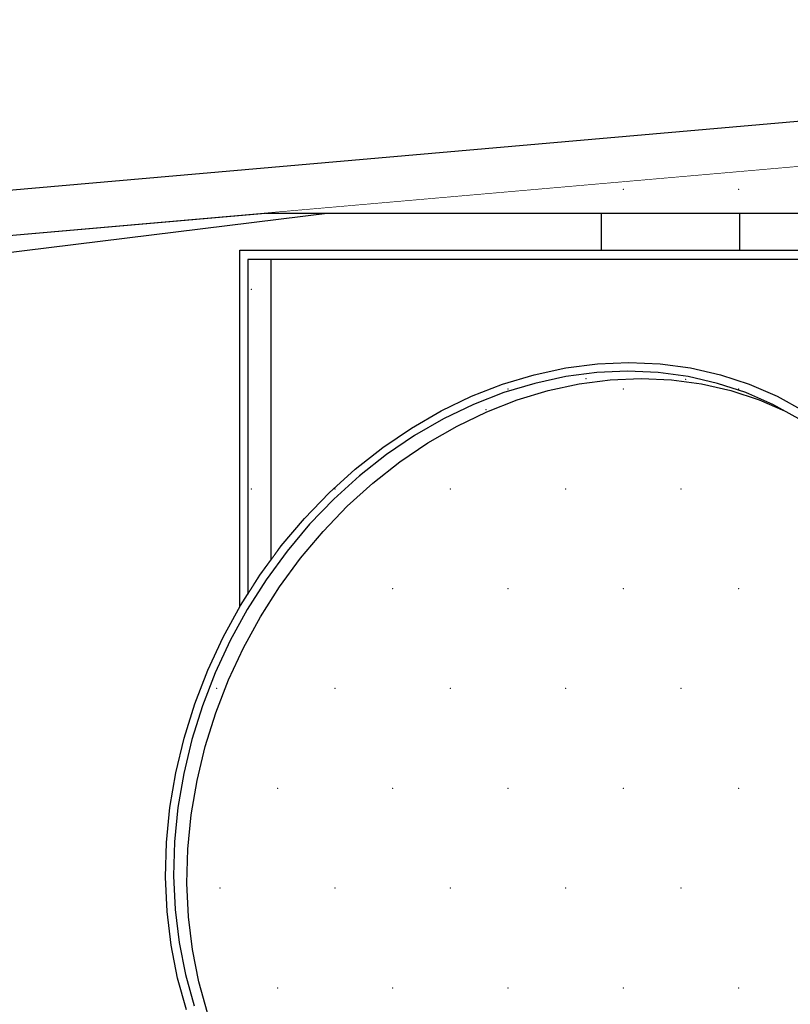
# Model space of a CAD drawing. Header units: millimetres. Extents: x 1798021 to 1815325, y -2500 to 6534.
# Tile 35 of 98: x 1804906 to 1805074, y 4889 to 5103. Entities that reach past the tile are written whole.
import ezdxf

# ---------------------------------------------------------------- set-up
doc = ezdxf.new("R2010")
doc.units = ezdxf.units.MM
doc.header["$MEASUREMENT"] = 0
doc.linetypes.add('Wipeout_Contour', pattern=[1000, 0, -1000])
for name, color, linetype in [('3 - SVĚTLA.3D', 7, 'Continuous'), ('4 - PRVKY ZÁMEČNICKÉ.3D', 7, 'Continuous'), ('Nové_4 - ZDIVO - STĚNY NENOSNÉ.3D', 7, 'Continuous'), ('Nové_Výplně - Povrchové', 7, 'Continuous'), ('Výplně - Povrchové', 7, 'Continuous')]:
    doc.layers.add(name, color=color, linetype=linetype)

# ---------------------------------------------------------------- blocks, each defined once
blk = doc.blocks.new('Řez_16', base_point=(1118812.4, 0))
at = {"color": 254, "linetype": 'Wipeout_Contour', "lineweight": 0, "ltscale": 287125239.6871727}
blk.add_wipeout([(1803569.96, 4604.29), (1803525.66, 4536.08), (1803600.03, 4385.91), (1808975.02, 5237.22), (1808974.93, 5239.5), (1808975.11, 5243.28), (1808975.65, 5246.61), (1808976.55, 5249.45), (1808977.79, 5251.81), (1808979.37, 5253.65), (1808981.29, 5254.98), (1808982.91, 5255.98), (1808983.01, 5256.01), (1808983.32, 5256.23), (1809116.02, 5337.76), (1805901.11, 4943.02), (1805926.98, 4927.12), (1805927.29, 4926.9), (1805927.39, 4926.87), (1805929.02, 4925.87), (1805930.93, 4924.54), (1805932.51, 4922.7), (1805933.76, 4920.34), (1805934.65, 4917.5), (1805935.19, 4914.17), (1805935.37, 4910.4), (1805935.2, 4906.19), (1805934.67, 4901.57), (1805933.78, 4896.58), (1805932.55, 4891.24), (1805930.97, 4885.58), (1805929.06, 4879.65), (1805926.84, 4873.47), (1805924.31, 4867.1), (1805921.48, 4860.55), (1805918.39, 4853.88), (1805915.04, 4847.13), (1805911.46, 4840.33), (1805907.67, 4833.54), (1805903.69, 4826.79), (1805899.55, 4820.12), (1805895.27, 4813.57), (1805890.88, 4807.19), (1805886.4, 4801.02), (1805881.87, 4795.08), (1805877.31, 4789.43), (1805872.75, 4784.09), (1805868.22, 4779.1), (1805863.74, 4774.48), (1805859.35, 4770.27), (1805855.07, 4766.49), (1805850.92, 4763.17), (1805846.94, 4760.32), (1805843.14, 4757.97), (1805839.56, 4756.12), (1805836.2, 4754.8), (1805833.1, 4754), (1805830.27, 4753.73), (1805827.74, 4754), (1805825.5, 4754.8), (1805823.88, 4755.8), (1805823.56, 4756.01), (1805823.47, 4756.05), (1805674.54, 4847.55), (1805672.67, 4848.84), (1805672.1, 4849.05), (1805662.34, 4855.05), (1805660.42, 4856.37), (1805658.84, 4858.22), (1805657.6, 4860.57), (1805656.7, 4863.42), (1805656.16, 4866.74), (1805655.98, 4870.52), (1805656.15, 4874.73), (1805656.69, 4879.35), (1805657.57, 4884.34), (1805658.81, 4889.68), (1805660.38, 4895.33), (1805662.29, 4901.27), (1805664.51, 4907.44), (1805667.05, 4913.82), (1805667.25, 4914.3), (1805621.97, 4908.74), (1805623.24, 4906.19), (1805624.91, 4901.57), (1805626.12, 4896.58), (1805626.89, 4891.24), (1805627.19, 4885.58), (1805627.03, 4879.65), (1805626.41, 4873.47), (1805625.34, 4867.1), (1805623.81, 4860.55), (1805621.85, 4853.88), (1805619.46, 4847.13), (1805616.65, 4840.33), (1805613.45, 4833.54), (1805609.87, 4826.79), (1805605.93, 4820.12), (1805601.67, 4813.57), (1805597.1, 4807.19), (1805592.25, 4801.02), (1805587.16, 4795.08), (1805581.86, 4789.43), (1805576.37, 4784.09), (1805570.74, 4779.1), (1805564.99, 4774.48), (1805559.17, 4770.27), (1805553.3, 4766.49), (1805547.43, 4763.17), (1805541.58, 4760.32), (1805535.81, 4757.97), (1805530.13, 4756.12), (1805524.6, 4754.8), (1805519.23, 4754), (1805514.07, 4753.73), (1805509.14, 4754), (1805504.48, 4754.8), (1805500.12, 4756.12), (1805496.08, 4757.97), (1805492.39, 4760.32), (1805491.06, 4761.32), (1805490.88, 4761.47), (1805490.73, 4761.57), (1805369.32, 4853.07), (1805368.26, 4853.98), (1805367.33, 4854.57), (1805359.37, 4860.57), (1805356.05, 4863.42), (1805353.11, 4866.74), (1805350.59, 4870.52), (1805348.49, 4874.73), (1805348.34, 4875.15), (1805203.57, 4857.37), (1805200.87, 4850.4), (1805197.56, 4843.28), (1805193.79, 4836.4), (1805189.59, 4829.78), (1805184.96, 4823.47), (1805179.95, 4817.52), (1805174.59, 4811.95), (1805168.91, 4806.8), (1805162.94, 4802.1), (1805156.72, 4797.89), (1805150.29, 4794.18), (1805143.69, 4791.01), (1805136.96, 4788.38), (1805130.14, 4786.33), (1805123.27, 4784.85), (1805116.4, 4783.95), (1805109.57, 4783.66), (1805102.81, 4783.95), (1805096.18, 4784.85), (1805089.71, 4786.33), (1805083.44, 4788.38), (1805077.41, 4791.01), (1805076.44, 4791.53), (1805076.24, 4791.64), (1805076.2, 4791.66), (1805002.45, 4831.18)], dxfattribs=at).dxf.layer = 'Výplně - Povrchové'
at = {"color": 254, "linetype": 'Wipeout_Contour', "lineweight": 0, "ltscale": 10843146.4861059}
blk.add_wipeout([(1808975.02, 5237.22), (1803600.03, 4385.91), (1803604.58, 4376.71), (1808976.2, 5227.49), (1808975.64, 5230.68), (1808975.1, 5235.29)], dxfattribs=at).dxf.layer = 'Výplně - Povrchové'
blk = doc.blocks.new('Řez_18', base_point=(1118812.4, 0))
at = {"color": 254, "linetype": 'Wipeout_Contour', "lineweight": 0, "ltscale": 9021860.261086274}
blk.add_wipeout([(1803585.29, 4900.47), (1803578.75, 4889.8), (1804973.77, 5061.08), (1804959.95, 5061.08), (1804728.3, 5040.82)], dxfattribs=at).dxf.layer = 'Výplně - Povrchové'
at = {"color": 254, "linetype": 'Wipeout_Contour', "lineweight": 0, "ltscale": 54144784.54875359}
blk.add_wipeout([(1803578.75, 4889.8), (1803531.23, 4812.16), (1803602.33, 4670.64), (1804985.19, 4840.43), (1804980.57, 4842.9), (1804974.82, 4846.08), (1804969.39, 4849.78), (1804964.3, 4854), (1804959.59, 4858.69), (1804955.28, 4863.84), (1804951.41, 4869.41), (1804948, 4875.37), (1804945.07, 4881.67), (1804942.63, 4888.29), (1804940.71, 4895.18), (1804939.31, 4902.29), (1804938.44, 4909.59), (1804938.11, 4917.03), (1804938.32, 4924.56), (1804939.07, 4932.14), (1804940.35, 4939.72), (1804942.16, 4947.25), (1804944.48, 4954.69), (1804947.31, 4961.99), (1804950.61, 4969.11), (1804954.24, 4975.73), (1804954.24, 5053.08), (1805032.58, 5053.08), (1805032.58, 5061.08), (1804973.77, 5061.08)], dxfattribs=at).dxf.layer = 'Výplně - Povrchové'
at = {"color": 254, "linetype": 'Wipeout_Contour', "lineweight": 0, "ltscale": 45125868.91383296}
blk.add_wipeout([(1804960.97, 4985.86), (1804963.22, 4988.92), (1804968.22, 4994.87), (1804973.59, 5000.44), (1804979.27, 5005.59), (1804985.24, 5010.29), (1804991.46, 5014.5), (1804997.89, 5018.21), (1805004.49, 5021.38), (1805011.22, 5024.01), (1805018.04, 5026.07), (1805024.91, 5027.55), (1805031.78, 5028.44), (1805038.61, 5028.73), (1805045.37, 5028.44), (1805052, 5027.55), (1805058.47, 5026.07), (1805064.74, 5024.01), (1805070.77, 5021.38), (1805076.56, 5018.28), (1805077.81, 5017.59), (1805078.01, 5017.5), (1805129.18, 4990.08), (1805129.18, 5051.08), (1804960.97, 5051.08)], dxfattribs=at).dxf.layer = 'Výplně - Povrchové'
at = {"layer": '4 - PRVKY ZÁMEČNICKÉ.3D', "color": 181, "linetype": 'Continuous', "lineweight": 30, "true_color": 0x9e3eff}
blk.add_line((1804973.77, 5061.08), (1803578.75, 4889.8), dxfattribs=at)
at = {"color": 254, "linetype": 'Wipeout_Contour', "lineweight": 0, "ltscale": 72210743.34974928}
blk.add_wipeout([(1805062.58, 5053.08), (1805135.91, 5053.08), (1805135.91, 4986.45), (1805142.28, 4982.96), (1805150.19, 4977.93), (1805157.73, 4972.41), (1805164.85, 4966.42), (1805171.51, 4960.01), (1805177.66, 4953.22), (1805183.28, 4946.08), (1805188.32, 4938.65), (1805192.75, 4930.96), (1805196.54, 4923.07), (1805199.68, 4915.02), (1805202.14, 4906.87), (1805203.91, 4898.66), (1805204.97, 4890.44), (1805205.33, 4882.27), (1805204.97, 4874.2), (1805204.05, 4867.3), (1805345.55, 4884.68), (1805344.84, 4889.68), (1805344.54, 4895.33), (1805344.69, 4901.27), (1805345.31, 4907.44), (1805346.39, 4913.82), (1805347.91, 4920.37), (1805349.88, 4927.04), (1805352.27, 4933.79), (1805355.08, 4940.58), (1805358.28, 4947.38), (1805361.86, 4954.13), (1805365.79, 4960.8), (1805370.06, 4967.35), (1805374.63, 4973.72), (1805377.01, 4976.76), (1805377.01, 5053.08), (1805432.58, 5053.08), (1805432.58, 5061.08), (1805062.58, 5061.08)], dxfattribs=at).dxf.layer = 'Výplně - Povrchové'
blk = doc.blocks.new('Řez_20', base_point=(1118812.4, 0))
at = {"color": 254, "linetype": 'Wipeout_Contour', "lineweight": 0, "ltscale": 412533108.0059386}
blk.add_wipeout([(1800920.22, 500), (1804497.49, 500), (1804497.49, 2600), (1805397.49, 2600), (1805397.49, 500), (1806676.49, 500), (1806676.49, 502.46), (1806976.49, 502.46), (1806976.49, 500), (1809927.49, 500), (1809927.49, 2600), (1810827.49, 2600), (1810827.49, 500), (1812755.49, 500), (1812755.49, 2087.56), (1811335.88, 5601.22), (1810067.73, 5400.37), (1810067.73, 5390.19), (1810003.47, 5390.19), (1809952.96, 5382.19), (1809956.06, 5382.19), (1809956.06, 5304.84), (1809959.69, 5298.21), (1809962.99, 5291.1), (1809965.82, 5283.8), (1809968.14, 5276.36), (1809969.95, 5268.83), (1809971.23, 5261.25), (1809971.98, 5253.67), (1809972.19, 5246.14), (1809971.86, 5238.7), (1809970.99, 5231.4), (1809969.59, 5224.29), (1809967.67, 5217.4), (1809965.23, 5210.78), (1809962.3, 5204.47), (1809958.89, 5198.52), (1809955.02, 5192.95), (1809950.71, 5187.8), (1809946, 5183.11), (1809940.91, 5178.89), (1809935.48, 5175.19), (1809929.73, 5172.01), (1809923.93, 5168.9), (1809923.73, 5168.82), (1809922.48, 5168.13), (1809834.1, 5120.76), (1809834.07, 5120.75), (1809833.86, 5120.63), (1809832.89, 5120.12), (1809826.87, 5117.49), (1809820.6, 5115.43), (1809814.13, 5113.95), (1809807.49, 5113.06), (1809800.74, 5112.76), (1809793.9, 5113.06), (1809787.03, 5113.95), (1809780.16, 5115.43), (1809773.34, 5117.49), (1809766.61, 5120.12), (1809760.01, 5123.29), (1809753.58, 5127), (1809747.36, 5131.21), (1809741.39, 5135.91), (1809735.71, 5141.06), (1809730.35, 5146.63), (1809725.34, 5152.58), (1809720.72, 5158.89), (1809716.51, 5165.5), (1809712.74, 5172.39), (1809709.43, 5179.51), (1809706.61, 5186.81), (1809704.28, 5194.25), (1809702.48, 5201.78), (1809701.19, 5209.36), (1809700.45, 5216.94), (1809700.24, 5224.47), (1809700.57, 5231.91), (1809701.43, 5239.21), (1809702.83, 5246.32), (1809704.76, 5253.21), (1809707.19, 5259.83), (1809710.13, 5266.13), (1809713.54, 5272.09), (1809717.41, 5277.66), (1809721.71, 5282.81), (1809726.42, 5287.5), (1809731.51, 5291.72), (1809736.95, 5295.42), (1809742.7, 5298.6), (1809743.66, 5299.11), (1809743.7, 5299.13), (1809743.91, 5299.24), (1809774.39, 5315.58), (1809774.39, 5353.91), (1809533.29, 5315.72), (1809533.29, 5305.87), (1809535.67, 5302.83), (1809540.24, 5296.45), (1809544.51, 5289.91), (1809548.44, 5283.24), (1809552.02, 5276.49), (1809555.22, 5269.69), (1809558.03, 5262.9), (1809560.42, 5256.14), (1809562.39, 5249.47), (1809563.91, 5242.93), (1809564.99, 5236.55), (1809565.61, 5230.37), (1809565.77, 5224.44), (1809565.46, 5218.79), (1809564.7, 5213.45), (1809563.48, 5208.45), (1809561.82, 5203.84), (1809559.72, 5199.63), (1809557.19, 5195.85), (1809554.26, 5192.53), (1809550.93, 5189.68), (1809542.97, 5183.68), (1809542.04, 5183.09), (1809540.98, 5182.18), (1809419.57, 5090.68), (1809419.42, 5090.58), (1809419.24, 5090.43), (1809417.92, 5089.43), (1809414.22, 5087.08), (1809410.18, 5085.23), (1809405.82, 5083.91), (1809401.16, 5083.11), (1809396.23, 5082.84), (1809391.07, 5083.11), (1809385.71, 5083.91), (1809380.17, 5085.23), (1809374.5, 5087.08), (1809368.72, 5089.43), (1809362.88, 5092.28), (1809357, 5095.6), (1809351.14, 5099.38), (1809345.31, 5103.59), (1809339.56, 5108.2), (1809333.93, 5113.2), (1809328.44, 5118.54), (1809323.14, 5124.19), (1809318.05, 5130.12), (1809313.2, 5136.3), (1809308.63, 5142.68), (1809304.37, 5149.22), (1809300.44, 5155.89), (1809296.86, 5162.65), (1809293.65, 5169.44), (1809290.85, 5176.24), (1809288.45, 5182.99), (1809286.49, 5189.66), (1809284.96, 5196.2), (1809283.89, 5202.58), (1809283.27, 5208.76), (1809283.11, 5214.69), (1809283.42, 5220.35), (1809284.18, 5225.69), (1809285.4, 5230.68), (1809287.06, 5235.29), (1809289.16, 5239.5), (1809291.69, 5243.28), (1809294.62, 5246.6), (1809297.95, 5249.45), (1809299.27, 5250.45), (1809299.43, 5250.55), (1809299.6, 5250.7), (1809346.65, 5286.16), (1809231.35, 5267.9), (1809233.99, 5262.9), (1809237.34, 5256.14), (1809240.43, 5249.47), (1809243.26, 5242.93), (1809245.79, 5236.55), (1809248.01, 5230.37), (1809249.92, 5224.44), (1809251.5, 5218.79), (1809252.73, 5213.45), (1809253.62, 5208.45), (1809254.15, 5203.84), (1809254.32, 5199.63), (1809254.14, 5195.85), (1809253.6, 5192.53), (1809252.71, 5189.68), (1809251.46, 5187.33), (1809249.88, 5185.48), (1809247.97, 5184.16), (1809238.2, 5178.16), (1809237.63, 5177.95), (1809235.76, 5176.66), (1809086.83, 5085.16), (1809086.74, 5085.12), (1809086.43, 5084.91), (1809084.8, 5083.91), (1809082.57, 5083.11), (1809080.03, 5082.84), (1809077.2, 5083.11), (1809074.1, 5083.91), (1809070.74, 5085.23), (1809067.16, 5087.08), (1809063.36, 5089.43), (1809059.38, 5092.28), (1809055.23, 5095.6), (1809050.95, 5099.38), (1809046.56, 5103.59), (1809042.08, 5108.2), (1809037.55, 5113.2), (1809032.99, 5118.54), (1809028.43, 5124.19), (1809023.9, 5130.12), (1809019.42, 5136.3), (1809015.03, 5142.68), (1809010.75, 5149.22), (1809006.61, 5155.89), (1809002.63, 5162.65), (1808998.84, 5169.44), (1808995.26, 5176.24), (1808991.91, 5182.99), (1808988.82, 5189.66), (1808986, 5196.2), (1808983.46, 5202.58), (1808981.24, 5208.76), (1808979.33, 5214.69), (1808977.76, 5220.35), (1808976.52, 5225.69), (1808976.2, 5227.49), (1803604.58, 4376.71)], dxfattribs=at).dxf.layer = 'Nové_Výplně - Povrchové'
blk = doc.blocks.new('Řez_56', base_point=(1118812.4, 0))
at = {"color": 254, "linetype": 'Wipeout_Contour', "lineweight": 0, "ltscale": 10844884.70980289}
blk.add_wipeout([(1803582.48, 5031.92), (1803573.7, 5017.57), (1803606.61, 4952.52), (1811334.5, 5628.62), (1811372.6, 5699.87), (1811367.29, 5713)], dxfattribs=at).dxf.layer = 'Výplně - Povrchové'
at = {"color": 254, "linetype": 'Wipeout_Contour', "lineweight": 0, "ltscale": 7229912.499028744}
blk.add_wipeout([(1811334.5, 5628.62), (1803606.61, 4952.52), (1803611.38, 4943.1), (1811328.98, 5618.3)], dxfattribs=at).dxf.layer = 'Výplně - Povrchové'
at = {"layer": '4 - PRVKY ZÁMEČNICKÉ.3D', "color": 181, "linetype": 'Continuous', "lineweight": 30, "true_color": 0x9e3eff}
for p, q in [((1811334.5, 5628.62), (1803606.61, 4952.52)), ((1811328.98, 5618.3), (1803611.38, 4943.1))]:
    blk.add_line(p, q, dxfattribs=at)
blk = doc.blocks.new('Řez_63', base_point=(1118812.4, 0))
at = {"layer": '3 - SVĚTLA.3D', "color": 181, "linetype": 'Continuous', "lineweight": 30, "true_color": 0x9e3eff}
for p, q in [((1804938.11, 4917.03), (1804938.32, 4924.56)), ((1804938.44, 4909.59), (1804938.11, 4917.03))]:
    blk.add_line(p, q, dxfattribs=at)
at = {"color": 254, "linetype": 'Wipeout_Contour', "lineweight": 0, "ltscale": 7222490.426277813}
blk.add_wipeout([(1804959.95, 5061.08), (1806042.58, 5061.08), (1806042.58, 5101.08), (1805417.15, 5101.08)], dxfattribs=at).dxf.layer = 'Výplně - Povrchové'
at = {"color": 254, "linetype": 'Wipeout_Contour', "lineweight": 0, "ltscale": 7220334.070063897}
blk.add_wipeout([(1805070.77, 5021.38), (1805076.52, 5018.21), (1805082.31, 5015.1), (1805076.56, 5018.28)], dxfattribs=at).dxf.layer = 'Výplně - Povrchové'
at = {"color": 254, "linetype": 'Wipeout_Contour', "lineweight": 0, "ltscale": 7219794.440599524}
blk.add_wipeout([(1804940.8, 4932.14), (1804940.07, 4924.72), (1804942.97, 4923.16), (1804943.7, 4930.59)], dxfattribs=at).dxf.layer = 'Výplně - Povrchové'
at = {"layer": '3 - SVĚTLA.3D', "color": 7, "linetype": 'Continuous', "lineweight": 0}
for p in [(1805037.4, 5066.25), (1805062.4, 5066.25)]:
    blk.add_point(p, dxfattribs=at)
at = {"color": 254, "linetype": 'Wipeout_Contour', "lineweight": 0, "ltscale": 7220300.91965479}
blk.add_wipeout([(1805063.96, 5022.17), (1805066.86, 5020.62), (1805072.36, 5018.22), (1805069.87, 5019.6)], dxfattribs=at).dxf.layer = 'Výplně - Povrchové'
at = {"color": 254, "linetype": 'Wipeout_Contour', "lineweight": 0, "ltscale": 7219792.481758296}
blk.add_wipeout([(1804940.07, 4924.72), (1804939.86, 4917.33), (1804942.76, 4915.78), (1804942.97, 4923.16)], dxfattribs=at).dxf.layer = 'Výplně - Povrchové'
at = {"layer": '3 - SVĚTLA.3D', "color": 181, "linetype": 'Continuous', "lineweight": 30, "true_color": 0x9e3eff}
blk.add_line((1804938.32, 4924.56), (1804939.07, 4932.14), dxfattribs=at)
at = {"color": 254, "linetype": 'Wipeout_Contour', "lineweight": 0, "ltscale": 7220277.29652243}
blk.add_wipeout([(1805057.82, 5024.19), (1805060.71, 5022.63), (1805066.86, 5020.62), (1805063.96, 5022.17)], dxfattribs=at).dxf.layer = 'Výplně - Povrchové'
at = {"color": 254, "linetype": 'Wipeout_Contour', "lineweight": 0, "ltscale": 7219792.637420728}
blk.add_wipeout([(1804939.86, 4917.33), (1804940.19, 4910.04), (1804943.08, 4908.49), (1804942.76, 4915.78)], dxfattribs=at).dxf.layer = 'Výplně - Povrchové'
at = {"layer": '3 - SVĚTLA.3D', "color": 181, "linetype": 'Continuous', "lineweight": 30, "true_color": 0x9e3eff}
blk.add_line((1804940.07, 4924.72), (1804939.86, 4917.33), dxfattribs=at)
at = {"color": 254, "linetype": 'Wipeout_Contour', "lineweight": 0, "ltscale": 7220252.345550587}
blk.add_wipeout([(1805051.47, 5025.64), (1805054.37, 5024.08), (1805060.71, 5022.63), (1805057.82, 5024.19)], dxfattribs=at).dxf.layer = 'Výplně - Povrchové'
at = {"color": 254, "linetype": 'Wipeout_Contour', "lineweight": 0, "ltscale": 7219794.906618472}
blk.add_wipeout([(1804943.08, 4908.49), (1804940.19, 4910.04), (1804941.04, 4902.89), (1804943.93, 4901.34)], dxfattribs=at).dxf.layer = 'Výplně - Povrchové'
at = {"layer": '3 - SVĚTLA.3D', "color": 181, "linetype": 'Continuous', "lineweight": 30, "true_color": 0x9e3eff}
for p, q in [((1804939.86, 4917.33), (1804940.19, 4910.04)), ((1804939.31, 4902.29), (1804938.44, 4909.59))]:
    blk.add_line(p, q, dxfattribs=at)
at = {"color": 254, "linetype": 'Wipeout_Contour', "lineweight": 0, "ltscale": 7220226.673689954}
blk.add_wipeout([(1805044.97, 5026.51), (1805047.87, 5024.96), (1805054.37, 5024.08), (1805051.47, 5025.64)], dxfattribs=at).dxf.layer = 'Výplně - Povrchové'
at = {"color": 254, "linetype": 'Wipeout_Contour', "lineweight": 0, "ltscale": 7219799.275355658}
blk.add_wipeout([(1804941.04, 4902.89), (1804942.41, 4895.92), (1804945.31, 4894.36), (1804943.93, 4901.34)], dxfattribs=at).dxf.layer = 'Výplně - Povrchové'
at = {"layer": '3 - SVĚTLA.3D', "color": 181, "linetype": 'Continuous', "lineweight": 30, "true_color": 0x9e3eff}
for p, q in [((1804940.19, 4910.04), (1804941.04, 4902.89)), ((1804940.71, 4895.18), (1804939.31, 4902.29))]:
    blk.add_line(p, q, dxfattribs=at)
at = {"color": 254, "linetype": 'Wipeout_Contour', "lineweight": 0, "ltscale": 7220200.439217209}
blk.add_wipeout([(1805044.97, 5026.51), (1805038.35, 5026.8), (1805041.25, 5025.25), (1805047.87, 5024.96)], dxfattribs=at).dxf.layer = 'Výplně - Povrchové'
at = {"color": 254, "linetype": 'Wipeout_Contour', "lineweight": 0, "ltscale": 7219805.716692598}
blk.add_wipeout([(1804945.31, 4894.36), (1804942.41, 4895.92), (1804944.29, 4889.17), (1804947.19, 4887.61)], dxfattribs=at).dxf.layer = 'Výplně - Povrchové'
at = {"color": 254, "linetype": 'Wipeout_Contour', "lineweight": 0, "ltscale": 7220173.803874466}
blk.add_wipeout([(1805031.66, 5026.51), (1805034.55, 5024.96), (1805041.25, 5025.25), (1805038.35, 5026.8)], dxfattribs=at).dxf.layer = 'Výplně - Povrchové'
at = {"color": 254, "linetype": 'Wipeout_Contour', "lineweight": 0, "ltscale": 7220146.931872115}
blk.add_wipeout([(1805031.66, 5026.51), (1805024.92, 5025.64), (1805027.82, 5024.08), (1805034.55, 5024.96)], dxfattribs=at).dxf.layer = 'Výplně - Povrchové'
at = {"color": 254, "linetype": 'Wipeout_Contour', "lineweight": 0, "ltscale": 7220119.988895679}
blk.add_wipeout([(1805024.92, 5025.64), (1805018.19, 5024.19), (1805021.09, 5022.63), (1805027.82, 5024.08)], dxfattribs=at).dxf.layer = 'Výplně - Povrchové'
at = {"color": 254, "linetype": 'Wipeout_Contour', "lineweight": 0, "ltscale": 7220093.141049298}
blk.add_wipeout([(1805011.51, 5022.17), (1805014.4, 5020.62), (1805021.09, 5022.63), (1805018.19, 5024.19)], dxfattribs=at).dxf.layer = 'Výplně - Povrchové'
at = {"color": 254, "linetype": 'Wipeout_Contour', "lineweight": 0, "ltscale": 7220066.553876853}
blk.add_wipeout([(1805004.91, 5019.6), (1805007.81, 5018.04), (1805014.4, 5020.62), (1805011.51, 5022.17)], dxfattribs=at).dxf.layer = 'Výplně - Povrchové'
at = {"color": 254, "linetype": 'Wipeout_Contour', "lineweight": 0, "ltscale": 7220040.391299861}
blk.add_wipeout([(1805004.91, 5019.6), (1804998.44, 5016.49), (1805001.34, 5014.93), (1805007.81, 5018.04)], dxfattribs=at).dxf.layer = 'Výplně - Povrchové'
at = {"color": 254, "linetype": 'Wipeout_Contour', "lineweight": 0, "ltscale": 7220014.81463085}
blk.add_wipeout([(1804998.44, 5016.49), (1804992.14, 5012.85), (1804995.04, 5011.3), (1805001.34, 5014.93)], dxfattribs=at).dxf.layer = 'Výplně - Povrchové'
at = {"color": 254, "linetype": 'Wipeout_Contour', "lineweight": 0, "ltscale": 7219989.981571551}
blk.add_wipeout([(1804986.05, 5008.72), (1804988.94, 5007.17), (1804995.04, 5011.3), (1804992.14, 5012.85)], dxfattribs=at).dxf.layer = 'Výplně - Povrchové'
at = {"color": 254, "linetype": 'Wipeout_Contour', "lineweight": 0, "ltscale": 7219966.045233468}
blk.add_wipeout([(1804980.2, 5004.12), (1804983.09, 5002.57), (1804988.94, 5007.17), (1804986.05, 5008.72)], dxfattribs=at).dxf.layer = 'Výplně - Povrchové'
at = {"color": 254, "linetype": 'Wipeout_Contour', "lineweight": 0, "ltscale": 7219943.153210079}
blk.add_wipeout([(1804980.2, 5004.12), (1804974.63, 4999.08), (1804977.52, 4997.52), (1804983.09, 5002.57)], dxfattribs=at).dxf.layer = 'Výplně - Povrchové'
at = {"color": 254, "linetype": 'Wipeout_Contour', "lineweight": 0, "ltscale": 7219921.446653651}
blk.add_wipeout([(1804969.37, 4993.62), (1804972.27, 4992.07), (1804977.52, 4997.52), (1804974.63, 4999.08)], dxfattribs=at).dxf.layer = 'Výplně - Povrchové'
at = {"color": 254, "linetype": 'Wipeout_Contour', "lineweight": 0, "ltscale": 7219901.05940375}
blk.add_wipeout([(1804969.37, 4993.62), (1804964.46, 4987.78), (1804967.36, 4986.23), (1804972.27, 4992.07)], dxfattribs=at).dxf.layer = 'Výplně - Povrchové'
at = {"color": 254, "linetype": 'Wipeout_Contour', "lineweight": 0, "ltscale": 7219882.117169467}
blk.add_wipeout([(1804959.93, 4981.6), (1804962.83, 4980.05), (1804967.36, 4986.23), (1804964.46, 4987.78)], dxfattribs=at).dxf.layer = 'Výplně - Povrchové'
at = {"color": 254, "linetype": 'Wipeout_Contour', "lineweight": 0, "ltscale": 7219864.736751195}
blk.add_wipeout([(1804959.93, 4981.6), (1804955.81, 4975.12), (1804958.71, 4973.56), (1804962.83, 4980.05)], dxfattribs=at).dxf.layer = 'Výplně - Povrchové'
at = {"color": 254, "linetype": 'Wipeout_Contour', "lineweight": 0, "ltscale": 7219849.025314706}
blk.add_wipeout([(1804955.81, 4975.12), (1804952.12, 4968.37), (1804955.01, 4966.81), (1804958.71, 4973.56)], dxfattribs=at).dxf.layer = 'Výplně - Povrchové'
at = {"color": 254, "linetype": 'Wipeout_Contour', "lineweight": 0, "ltscale": 7219835.079739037}
blk.add_wipeout([(1804952.12, 4968.37), (1804948.87, 4961.39), (1804951.77, 4959.84), (1804955.01, 4966.81)], dxfattribs=at).dxf.layer = 'Výplně - Povrchové'
at = {"color": 254, "linetype": 'Wipeout_Contour', "lineweight": 0, "ltscale": 7219822.986015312}
blk.add_wipeout([(1804948.87, 4961.39), (1804946.11, 4954.24), (1804949, 4952.69), (1804951.77, 4959.84)], dxfattribs=at).dxf.layer = 'Výplně - Povrchové'
at = {"color": 254, "linetype": 'Wipeout_Contour', "lineweight": 0, "ltscale": 7219812.818711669}
blk.add_wipeout([(1804946.11, 4954.24), (1804943.83, 4946.95), (1804946.73, 4945.4), (1804949, 4952.69)], dxfattribs=at).dxf.layer = 'Výplně - Povrchové'
at = {"color": 254, "linetype": 'Wipeout_Contour', "lineweight": 0, "ltscale": 7219804.640518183}
blk.add_wipeout([(1804942.06, 4939.57), (1804944.96, 4938.02), (1804946.73, 4945.4), (1804943.83, 4946.95)], dxfattribs=at).dxf.layer = 'Výplně - Povrchové'
at = {"color": 254, "linetype": 'Wipeout_Contour', "lineweight": 0, "ltscale": 7219798.501865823}
blk.add_wipeout([(1804942.06, 4939.57), (1804940.8, 4932.14), (1804943.7, 4930.59), (1804944.96, 4938.02)], dxfattribs=at).dxf.layer = 'Výplně - Povrchové'
at = {"layer": '3 - SVĚTLA.3D', "color": 181, "linetype": 'Continuous', "lineweight": 30, "true_color": 0x9e3eff}
for p, q in [((1804939.07, 4932.14), (1804940.35, 4939.72)), ((1804940.8, 4932.14), (1804940.07, 4924.72))]:
    blk.add_line(p, q, dxfattribs=at)
at = {"color": 254, "linetype": 'Wipeout_Contour', "lineweight": 0, "ltscale": 144402708.6723406}
blk.add_wipeout([(1804942.97, 4923.16), (1804942.76, 4915.78), (1804943.08, 4908.49), (1804943.93, 4901.34), (1804945.31, 4894.36), (1804947.19, 4887.61), (1804949.58, 4881.13), (1804952.45, 4874.95), (1804955.8, 4869.11), (1804959.59, 4863.65), (1804963.81, 4858.61), (1804968.42, 4854.01), (1804973.41, 4849.88), (1804978.74, 4846.25), (1804981.88, 4844.51), (1804987.38, 4842.11), (1804993.53, 4840.1), (1804999.87, 4838.65), (1805006.37, 4837.77), (1805012.99, 4837.48), (1805019.69, 4837.77), (1805026.42, 4838.65), (1805033.15, 4840.1), (1805039.84, 4842.11), (1805046.43, 4844.69), (1805052.9, 4847.8), (1805059.2, 4851.43), (1805065.3, 4855.56), (1805071.15, 4860.16), (1805076.72, 4865.21), (1805081.97, 4870.67), (1805086.88, 4876.5), (1805091.41, 4882.68), (1805095.53, 4889.17), (1805099.23, 4895.92), (1805102.47, 4902.89), (1805105.24, 4910.04), (1805107.51, 4917.33), (1805109.29, 4924.72), (1805110.54, 4932.14), (1805111.28, 4939.57), (1805111.48, 4946.95), (1805111.16, 4954.24), (1805110.31, 4961.39), (1805108.94, 4968.37), (1805107.05, 4975.12), (1805104.66, 4981.6), (1805101.79, 4987.78), (1805098.44, 4993.62), (1805094.65, 4999.08), (1805090.43, 5004.12), (1805085.82, 5008.72), (1805080.83, 5012.85), (1805075.5, 5016.49), (1805072.36, 5018.22), (1805066.86, 5020.62), (1805060.71, 5022.63), (1805054.37, 5024.08), (1805047.87, 5024.96), (1805041.25, 5025.25), (1805034.55, 5024.96), (1805027.82, 5024.08), (1805021.09, 5022.63), (1805014.4, 5020.62), (1805007.81, 5018.04), (1805001.34, 5014.93), (1804995.04, 5011.3), (1804988.94, 5007.17), (1804983.09, 5002.57), (1804977.52, 4997.52), (1804972.27, 4992.07), (1804967.36, 4986.23), (1804962.83, 4980.05), (1804958.71, 4973.56), (1804955.01, 4966.81), (1804951.77, 4959.84), (1804949, 4952.69), (1804946.73, 4945.4), (1804944.96, 4938.02), (1804943.7, 4930.59)], dxfattribs=at).dxf.layer = 'Výplně - Povrchové'
at = {"layer": '3 - SVĚTLA.3D', "color": 181, "linetype": 'Continuous', "lineweight": 30, "true_color": 0x9e3eff}
for p, q in [((1804947.31, 4961.99), (1804950.61, 4969.11)), ((1804952.12, 4968.37), (1804948.87, 4961.39)), ((1804944.48, 4954.69), (1804947.31, 4961.99)), ((1804948.87, 4961.39), (1804946.11, 4954.24)), ((1804949, 4952.69), (1804951.77, 4959.84)), ((1804942.16, 4947.25), (1804944.48, 4954.69)), ((1804946.11, 4954.24), (1804943.83, 4946.95)), ((1804946.73, 4945.4), (1804949, 4952.69)), ((1804940.35, 4939.72), (1804942.16, 4947.25)), ((1804943.83, 4946.95), (1804942.06, 4939.57)), ((1804944.96, 4938.02), (1804946.73, 4945.4)), ((1804942.06, 4939.57), (1804940.8, 4932.14)), ((1804943.7, 4930.59), (1804944.96, 4938.02)), ((1804942.97, 4923.16), (1804943.7, 4930.59)), ((1804942.76, 4915.78), (1804942.97, 4923.16)), ((1804943.08, 4908.49), (1804942.76, 4915.78)), ((1804943.93, 4901.34), (1804943.08, 4908.49)), ((1804941.04, 4902.89), (1804942.41, 4895.92)), ((1804945.31, 4894.36), (1804943.93, 4901.34)), ((1804942.41, 4895.92), (1804944.29, 4889.17)), ((1804942.63, 4888.29), (1804940.71, 4895.18)), ((1804947.19, 4887.61), (1804945.31, 4894.36))]:
    blk.add_line(p, q, dxfattribs=at)
at = {"layer": '3 - SVĚTLA.3D', "color": 7, "linetype": 'Continuous', "lineweight": 0}
for p in [(1804949.2, 4958), (1804949.9, 4914.69), (1804974.9, 4914.69), (1804962.4, 4893.04)]:
    blk.add_point(p, dxfattribs=at)
at = {"color": 254, "linetype": 'Wipeout_Contour', "lineweight": 0, "ltscale": 9024827.225154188}
blk.add_wipeout([(1804960.97, 5051.08), (1804955.97, 5051.08), (1804955.97, 4978.49), (1804958.59, 4982.61), (1804960.97, 4985.86)], dxfattribs=at).dxf.layer = 'Výplně - Povrchové'
at = {"color": 254, "linetype": 'Wipeout_Contour', "lineweight": 0, "ltscale": 155237313.9567027}
blk.add_wipeout([(1804986.57, 4839.71), (1804987.82, 4839.02), (1804993.85, 4836.39), (1805000.12, 4834.34), (1805006.59, 4832.86), (1805013.22, 4831.97), (1805019.98, 4831.67), (1805026.81, 4831.97), (1805033.68, 4832.86), (1805040.55, 4834.34), (1805047.37, 4836.39), (1805054.1, 4839.02), (1805060.7, 4842.2), (1805067.13, 4845.9), (1805073.35, 4850.11), (1805079.32, 4854.81), (1805085, 4859.96), (1805090.37, 4865.53), (1805095.37, 4871.48), (1805100, 4877.79), (1805104.2, 4884.41), (1805107.97, 4891.3), (1805111.28, 4898.41), (1805114.11, 4905.71), (1805116.43, 4913.15), (1805118.24, 4920.68), (1805119.52, 4928.26), (1805120.27, 4935.84), (1805120.48, 4943.37), (1805120.15, 4950.81), (1805119.28, 4958.11), (1805117.88, 4965.22), (1805115.95, 4972.11), (1805113.52, 4978.73), (1805110.59, 4985.04), (1805107.17, 4990.99), (1805103.3, 4996.56), (1805099, 5001.71), (1805094.29, 5006.41), (1805089.2, 5010.62), (1805083.76, 5014.32), (1805078.01, 5017.5), (1805077.81, 5017.59), (1805082.31, 5015.1), (1805087.75, 5011.4), (1805092.84, 5007.18), (1805097.55, 5002.49), (1805101.86, 4997.34), (1805105.73, 4991.77), (1805109.14, 4985.81), (1805109.56, 4984.9), (1805109.81, 4984.47), (1805112.71, 4978.22), (1805115.12, 4971.67), (1805117.03, 4964.85), (1805118.42, 4957.81), (1805119.27, 4950.58), (1805119.6, 4943.22), (1805119.39, 4935.76), (1805118.65, 4928.26), (1805117.38, 4920.76), (1805115.59, 4913.3), (1805113.29, 4905.94), (1805110.5, 4898.71), (1805107.22, 4891.67), (1805103.49, 4884.85), (1805099.32, 4878.3), (1805094.75, 4872.05), (1805089.79, 4866.16), (1805084.48, 4860.64), (1805078.86, 4855.54), (1805072.95, 4850.9), (1805066.79, 4846.72), (1805060.42, 4843.06), (1805053.89, 4839.91), (1805047.23, 4837.31), (1805040.47, 4835.28), (1805033.67, 4833.81), (1805026.87, 4832.93), (1805026.76, 4832.92), (1805025.36, 4832.74), (1805018.53, 4832.44), (1805011.77, 4832.74), (1805005.14, 4833.63), (1804998.67, 4835.11), (1804992.4, 4837.17)], dxfattribs=at).dxf.layer = 'Výplně - Povrchové'
at = {"layer": '3 - SVĚTLA.3D', "color": 7, "linetype": 'Continuous', "lineweight": 0}
for p in [(1804999.9, 4914.69), (1805024.9, 4914.69), (1805049.9, 4914.69), (1804987.4, 4893.04), (1805012.4, 4893.04), (1805037.4, 4893.04), (1805062.4, 4893.04)]:
    blk.add_point(p, dxfattribs=at)
at = {"color": 254, "linetype": 'Wipeout_Contour', "lineweight": 0, "ltscale": 16245357.78041922}
blk.add_wipeout([(1804954.24, 4975.73), (1804954.38, 4975.99), (1804955.97, 4978.49), (1804955.97, 5051.08), (1805129.18, 5051.08), (1805129.18, 4923.08), (1805130.91, 4923.08), (1805130.91, 5053.08), (1804954.24, 5053.08)], dxfattribs=at).dxf.layer = 'Výplně - Povrchové'
at = {"layer": '3 - SVĚTLA.3D', "color": 181, "linetype": 'Continuous', "lineweight": 30, "true_color": 0x9e3eff}
for p, q in [((1804954.24, 4975.73), (1804954.24, 5053.08)), ((1805129.18, 5051.08), (1804955.97, 5051.08)), ((1804955.97, 5051.08), (1804955.97, 4978.49)), ((1804960.97, 5051.08), (1804960.97, 4985.86)), ((1805024.91, 5027.55), (1805031.78, 5028.44)), ((1805031.78, 5028.44), (1805038.61, 5028.73)), ((1805038.61, 5028.73), (1805045.37, 5028.44)), ((1805045.37, 5028.44), (1805052, 5027.55)), ((1805011.22, 5024.01), (1805018.04, 5026.07)), ((1805018.04, 5026.07), (1805024.91, 5027.55)), ((1805031.66, 5026.51), (1805024.92, 5025.64)), ((1805038.35, 5026.8), (1805031.66, 5026.51)), ((1805044.97, 5026.51), (1805038.35, 5026.8)), ((1805051.47, 5025.64), (1805044.97, 5026.51)), ((1805052, 5027.55), (1805058.47, 5026.07)), ((1805058.47, 5026.07), (1805064.74, 5024.01)), ((1805004.49, 5021.38), (1805011.22, 5024.01)), ((1805018.19, 5024.19), (1805011.51, 5022.17)), ((1805024.92, 5025.64), (1805018.19, 5024.19)), ((1805021.09, 5022.63), (1805027.82, 5024.08)), ((1805027.82, 5024.08), (1805034.55, 5024.96)), ((1805034.55, 5024.96), (1805041.25, 5025.25)), ((1805041.25, 5025.25), (1805047.87, 5024.96)), ((1805047.87, 5024.96), (1805054.37, 5024.08)), ((1805057.82, 5024.19), (1805051.47, 5025.64)), ((1805054.37, 5024.08), (1805060.71, 5022.63)), ((1805063.96, 5022.17), (1805057.82, 5024.19)), ((1805064.74, 5024.01), (1805070.77, 5021.38)), ((1805011.51, 5022.17), (1805004.91, 5019.6)), ((1805014.4, 5020.62), (1805021.09, 5022.63)), ((1805060.71, 5022.63), (1805066.86, 5020.62)), ((1805069.87, 5019.6), (1805063.96, 5022.17)), ((1804997.89, 5018.21), (1805004.49, 5021.38)), ((1805004.91, 5019.6), (1804998.44, 5016.49)), ((1805007.81, 5018.04), (1805014.4, 5020.62)), ((1805066.86, 5020.62), (1805072.36, 5018.22)), ((1805075.5, 5016.49), (1805069.87, 5019.6)), ((1805070.77, 5021.38), (1805076.52, 5018.21)), ((1804991.46, 5014.5), (1804997.89, 5018.21)), ((1805001.34, 5014.93), (1805007.81, 5018.04)), ((1804998.44, 5016.49), (1804992.14, 5012.85)), ((1804985.24, 5010.29), (1804991.46, 5014.5)), ((1804995.04, 5011.3), (1805001.34, 5014.93)), ((1804992.14, 5012.85), (1804986.05, 5008.72)), ((1804988.94, 5007.17), (1804995.04, 5011.3)), ((1804979.27, 5005.59), (1804985.24, 5010.29)), ((1804986.05, 5008.72), (1804980.2, 5004.12)), ((1804983.09, 5002.57), (1804988.94, 5007.17)), ((1804973.59, 5000.44), (1804979.27, 5005.59)), ((1804980.2, 5004.12), (1804974.63, 4999.08)), ((1804977.52, 4997.52), (1804983.09, 5002.57)), ((1804968.22, 4994.87), (1804973.59, 5000.44)), ((1804974.63, 4999.08), (1804969.37, 4993.62)), ((1804972.27, 4992.07), (1804977.52, 4997.52)), ((1804963.22, 4988.92), (1804968.22, 4994.87)), ((1804969.37, 4993.62), (1804964.46, 4987.78)), ((1804967.36, 4986.23), (1804972.27, 4992.07)), ((1804958.59, 4982.61), (1804963.22, 4988.92)), ((1804964.46, 4987.78), (1804959.93, 4981.6)), ((1804962.83, 4980.05), (1804967.36, 4986.23)), ((1804954.38, 4975.99), (1804958.59, 4982.61)), ((1804959.93, 4981.6), (1804955.81, 4975.12)), ((1804958.71, 4973.56), (1804962.83, 4980.05)), ((1804950.61, 4969.11), (1804954.38, 4975.99)), ((1804955.81, 4975.12), (1804952.12, 4968.37)), ((1804955.01, 4966.81), (1804958.71, 4973.56)), ((1804951.77, 4959.84), (1804955.01, 4966.81))]:
    blk.add_line(p, q, dxfattribs=at)
at = {"layer": '3 - SVĚTLA.3D', "color": 7, "linetype": 'Continuous', "lineweight": 0}
for p in [(1804956.69, 5044.6), (1805029.28, 5025.18), (1805050.93, 5025.09), (1805012.4, 5022.95), (1805037.4, 5022.95), (1805062.4, 5022.95), (1805007.63, 5018.45), (1804956.69, 5001.3), (1804974.9, 5001.3), (1804999.9, 5001.3), (1805024.9, 5001.3), (1805049.9, 5001.3), (1804987.4, 4979.65), (1805012.4, 4979.65), (1805037.4, 4979.65), (1805062.4, 4979.65), (1804974.9, 4958), (1804999.9, 4958), (1805024.9, 4958), (1805049.9, 4958), (1804962.4, 4936.34), (1804987.4, 4936.34), (1805012.4, 4936.34), (1805037.4, 4936.34), (1805062.4, 4936.34)]:
    blk.add_point(p, dxfattribs=at)
at = {"color": 254, "linetype": 'Wipeout_Contour', "lineweight": 0, "ltscale": 7220218.638948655}
blk.add_wipeout([(1805062.58, 5061.08), (1805032.58, 5061.08), (1805032.58, 5053.08), (1805062.58, 5053.08)], dxfattribs=at).dxf.layer = 'Výplně - Povrchové'
at = {"layer": '3 - SVĚTLA.3D', "color": 181, "linetype": 'Continuous', "lineweight": 30, "true_color": 0x9e3eff}
for p, q in [((1804959.95, 5061.08), (1806042.58, 5061.08)), ((1805032.58, 5061.08), (1805032.58, 5053.08)), ((1805062.58, 5061.08), (1805062.58, 5053.08)), ((1804954.24, 5053.08), (1805032.58, 5053.08)), ((1805032.58, 5053.08), (1805051.24, 5053.08)), ((1805051.24, 5053.08), (1805130.91, 5053.08))]:
    blk.add_line(p, q, dxfattribs=at)

msp = doc.modelspace()

# ---------------------------------------------------------------- block references
at = {"layer": '4 - PRVKY ZÁMEČNICKÉ.3D', "lineweight": 0}
msp.add_blockref('Řez_16', (1118812.4, 0), dxfattribs=at)

# ---------------------------------------------------------------- next in the draw order: block references
msp.add_blockref('Řez_18', (1118812.4, 0), dxfattribs=at)

# ---------------------------------------------------------------- next in the draw order: block references
at = {"layer": 'Nové_4 - ZDIVO - STĚNY NENOSNÉ.3D', "lineweight": 0}
msp.add_blockref('Řez_20', (1118812.4, 0), dxfattribs=at)

# ---------------------------------------------------------------- next in the draw order: block references
at = {"layer": '4 - PRVKY ZÁMEČNICKÉ.3D', "lineweight": 0}
msp.add_blockref('Řez_56', (1118812.4, 0), dxfattribs=at)

# ---------------------------------------------------------------- next in the draw order: block references
at = {"layer": '3 - SVĚTLA.3D', "lineweight": 0}
msp.add_blockref('Řez_63', (1118812.4, 0), dxfattribs=at)

doc.saveas('drawing.dxf')
